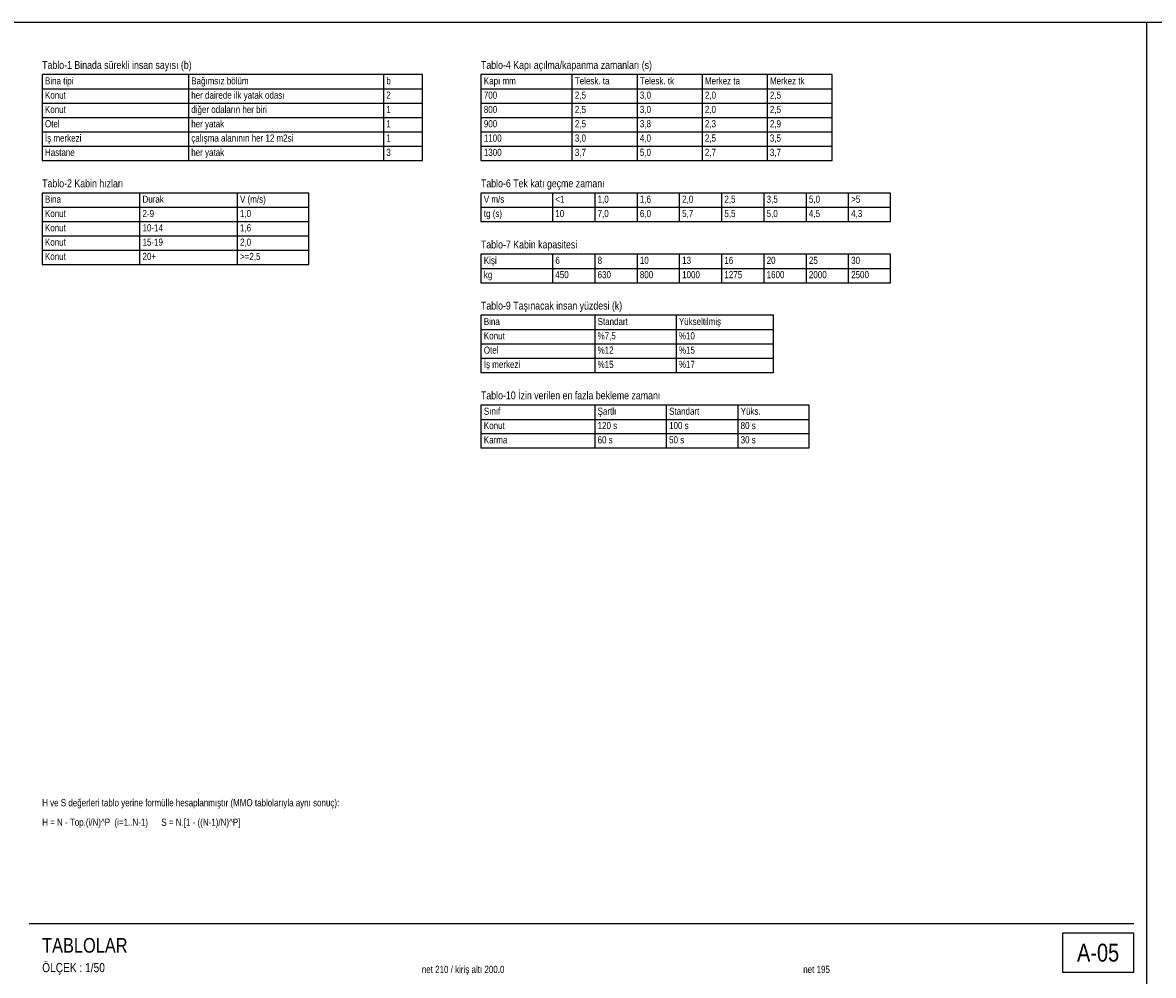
# Model space of a CAD drawing. Header units: centimetres. Extents: x 0 to 12476, y -30 to 2970.
# Tile 8 of 26: x 3436 to 5176, y 1505 to 2970. Entities that reach past the tile are written whole.
import ezdxf
from ezdxf.enums import TextEntityAlignment as Align

# ---------------------------------------------------------------- set-up
doc = ezdxf.new("R2010")
doc.units = ezdxf.units.CM
for name, color, linetype in [('ASN-ANTET', 4, 'CONTINUOUS'), ('ASN-BASLIK', 5, 'CONTINUOUS'), ('ASN-CERCEVE', 7, 'CONTINUOUS'), ('ASN-OLCU', 3, 'CONTINUOUS'), ('ASN-TABLO', 4, 'CONTINUOUS'), ('ASN-YAZI', 4, 'CONTINUOUS')]:
    doc.layers.add(name, color=color, linetype=linetype)
doc.styles.get("Standard").update_dxf_attribs({"font": 'arial.ttf', "width": 0.8})

msp = doc.modelspace()

# ---------------------------------------------------------------- linework, layer by layer
at = {"layer": 'ASN-ANTET'}
msp.add_line((3446.5, 1585), (5145.7, 1585), dxfattribs=at)
msp.add_lwpolyline([(5035.7, 1510), (5145.7, 1510), (5145.7, 1570), (5035.7, 1570)], close=True, dxfattribs=at)
at = {"layer": 'ASN-CERCEVE'}
msp.add_line((5165.7, 0), (5165.7, 2970), dxfattribs=at)
for points in [[(0, 0), (12475.8, 0), (12475.8, 2970), (0, 2970)], [(100, 0), (12450.8, 0), (12450.8, 2970), (100, 2970)]]:
    msp.add_lwpolyline(points, close=True, dxfattribs=at)
at = {"layer": 'ASN-TABLO'}
for p, q in [((3691.5, 2890), (3691.5, 2758)), ((3991.5, 2890), (3991.5, 2758)), ((4281.5, 2890), (4281.5, 2758)), ((4381.5, 2890), (4381.5, 2758)), ((4481.5, 2890), (4481.5, 2758)), ((4581.5, 2890), (4581.5, 2758)), ((3466.5, 2868), (4051.5, 2868)), ((4141.5, 2868), (4681.5, 2868)), ((3466.5, 2846), (4051.5, 2846)), ((4141.5, 2846), (4681.5, 2846)), ((3466.5, 2824), (4051.5, 2824)), ((4141.5, 2824), (4681.5, 2824)), ((3466.5, 2802), (4051.5, 2802)), ((4141.5, 2802), (4681.5, 2802)), ((3466.5, 2780), (4051.5, 2780)), ((4141.5, 2780), (4681.5, 2780)), ((3616.5, 2708), (3616.5, 2598)), ((3766.5, 2708), (3766.5, 2598)), ((4251.5, 2708), (4251.5, 2664)), ((4316.5, 2708), (4316.5, 2664)), ((4381.5, 2708), (4381.5, 2664)), ((4446.5, 2708), (4446.5, 2664)), ((4511.5, 2708), (4511.5, 2664)), ((4576.5, 2708), (4576.5, 2664)), ((4641.5, 2708), (4641.5, 2664)), ((4706.5, 2708), (4706.5, 2664)), ((3466.5, 2686), (3876.5, 2686)), ((4141.5, 2686), (4771.5, 2686)), ((3466.5, 2664), (3876.5, 2664)), ((3466.5, 2642), (3876.5, 2642)), ((3466.5, 2620), (3876.5, 2620)), ((4251.5, 2614), (4251.5, 2570)), ((4316.5, 2614), (4316.5, 2570)), ((4381.5, 2614), (4381.5, 2570)), ((4446.5, 2614), (4446.5, 2570)), ((4511.5, 2614), (4511.5, 2570)), ((4576.5, 2614), (4576.5, 2570)), ((4641.5, 2614), (4641.5, 2570)), ((4706.5, 2614), (4706.5, 2570)), ((4141.5, 2592), (4771.5, 2592)), ((4316.5, 2520), (4316.5, 2432)), ((4441.5, 2520), (4441.5, 2432)), ((4141.5, 2498), (4591.5, 2498)), ((4141.5, 2476), (4591.5, 2476)), ((4141.5, 2454), (4591.5, 2454)), ((4316.5, 2382), (4316.5, 2316)), ((4426.5, 2382), (4426.5, 2316)), ((4536.5, 2382), (4536.5, 2316)), ((4141.5, 2360), (4646.5, 2360)), ((4141.5, 2338), (4646.5, 2338))]:
    msp.add_line(p, q, dxfattribs=at)
for points in [[(3466.5, 2758), (4051.5, 2758), (4051.5, 2890), (3466.5, 2890)], [(4141.5, 2758), (4681.5, 2758), (4681.5, 2890), (4141.5, 2890)], [(3466.5, 2598), (3876.5, 2598), (3876.5, 2708), (3466.5, 2708)], [(4141.5, 2664), (4771.5, 2664), (4771.5, 2708), (4141.5, 2708)], [(4141.5, 2570), (4771.5, 2570), (4771.5, 2614), (4141.5, 2614)], [(4141.5, 2432), (4591.5, 2432), (4591.5, 2520), (4141.5, 2520)], [(4141.5, 2316), (4646.5, 2316), (4646.5, 2382), (4141.5, 2382)]]:
    msp.add_lwpolyline(points, close=True, dxfattribs=at)

# ---------------------------------------------------------------- texts
at = {"layer": 'ASN-ANTET', "width": 0.8}
msp.add_text('A-05', height=27.5, dxfattribs=at).set_placement((5090.7, 1540), align=Align.MIDDLE_CENTER)
msp.add_text('ÖLÇEK : 1/50', height=14, dxfattribs=at).set_placement((3466.5, 1510))
at = {"layer": 'ASN-BASLIK', "width": 0.8}
for s, height, p in [('Tablo-1 Binada sürekli insan sayısı (b)', 12.1, (3466.5, 2898.8)), ('Tablo-4 Kapı açılma/kapanma zamanları (s)', 12.1, (4141.5, 2898.8)), ('Bağımsız bölüm', 11, (3695.9, 2875)), ('Kapı mm', 11, (4145.9, 2875)), ('Bina tipi', 11, (3470.9, 2875)), ('b', 11, (3995.9, 2875)), ('Telesk. ta', 11, (4285.9, 2875)), ('Telesk. tk', 11, (4385.9, 2875)), ('Merkez ta', 11, (4485.9, 2875)), ('Merkez tk', 11, (4585.9, 2875)), ('Tablo-2 Kabin hızları', 12.1, (3466.5, 2716.8)), ('Tablo-6 Tek katı geçme zamanı', 12.1, (4141.5, 2716.8)), ('Bina', 11, (3470.9, 2693)), ('Durak', 11, (3620.9, 2693)), ('V (m/s)', 11, (3770.9, 2693)), ('V m/s', 11, (4145.9, 2693)), ('<1', 11, (4255.9, 2693)), ('1,0', 11, (4320.9, 2693)), ('1,6', 11, (4385.9, 2693)), ('2,0', 11, (4450.9, 2693)), ('2,5', 11, (4515.9, 2693)), ('3,5', 11, (4580.9, 2693)), ('5,0', 11, (4645.9, 2693)), ('>5', 11, (4710.9, 2693)), ('Tablo-7 Kabin kapasitesi', 12.1, (4141.5, 2622.8)), ('Kişi', 11, (4145.9, 2599)), ('6', 11, (4255.9, 2599)), ('8', 11, (4320.9, 2599)), ('10', 11, (4385.9, 2599)), ('13', 11, (4450.9, 2599)), ('16', 11, (4515.9, 2599)), ('20', 11, (4580.9, 2599)), ('25', 11, (4645.9, 2599)), ('30', 11, (4710.9, 2599)), ('Tablo-9 Taşınacak insan yüzdesi (k)', 12.1, (4141.5, 2528.8)), ('Bina', 11, (4145.9, 2505)), ('Standart', 11, (4320.9, 2505)), ('Yükseltilmiş', 11, (4445.9, 2505)), ('Tablo-10 İzin verilen en fazla bekleme zamanı', 12.1, (4141.5, 2390.8)), ('Sınıf', 11, (4145.9, 2367)), ('Şartlı', 11, (4320.9, 2367)), ('Standart', 11, (4430.9, 2367)), ('Yüks.', 11, (4540.9, 2367)), ('TABLOLAR', 22.5, (3466.5, 1540))]:
    msp.add_text(s, height=height, dxfattribs=at).set_placement(p)
at = {"layer": 'ASN-OLCU', "width": 0.8}
for s, p in [('net 210 / kiriş altı 200.0', (4114, 1505.5)), ('net 195', (4657.7, 1505.5))]:
    msp.add_text(s, height=11, dxfattribs=at).set_placement(p, align=Align.BOTTOM_CENTER)
at = {"layer": 'ASN-TABLO', "width": 0.8}
for s, p in [('Konut', (3470.9, 2853)), ('her dairede ilk yatak odası', (3695.9, 2853)), ('2', (3995.9, 2853)), ('700', (4145.9, 2853)), ('2,5', (4285.9, 2853)), ('3,0', (4385.9, 2853)), ('2,0', (4485.9, 2853)), ('2,5', (4585.9, 2853)), ('Konut', (3470.9, 2831)), ('diğer odaların her biri', (3695.9, 2831)), ('1', (3995.9, 2831)), ('800', (4145.9, 2831)), ('2,5', (4285.9, 2831)), ('3,0', (4385.9, 2831)), ('2,0', (4485.9, 2831)), ('2,5', (4585.9, 2831)), ('Otel', (3470.9, 2809)), ('her yatak', (3695.9, 2809)), ('1', (3995.9, 2809)), ('900', (4145.9, 2809)), ('2,5', (4285.9, 2809)), ('3,8', (4385.9, 2809)), ('2,3', (4485.9, 2809)), ('2,9', (4585.9, 2809)), ('İş merkezi', (3470.9, 2787)), ('çalışma alanının her 12 m2si', (3695.9, 2787)), ('1', (3995.9, 2787)), ('1100', (4145.9, 2787)), ('3,0', (4285.9, 2787)), ('4,0', (4385.9, 2787)), ('2,5', (4485.9, 2787)), ('3,5', (4585.9, 2787)), ('Hastane', (3470.9, 2765)), ('her yatak', (3695.9, 2765)), ('3', (3995.9, 2765)), ('1300', (4145.9, 2765)), ('3,7', (4285.9, 2765)), ('5,0', (4385.9, 2765)), ('2,7', (4485.9, 2765)), ('3,7', (4585.9, 2765)), ('Konut', (3470.9, 2671)), ('2-9', (3620.9, 2671)), ('1,0', (3770.9, 2671)), ('tg (s)', (4145.9, 2671)), ('10', (4255.9, 2671)), ('7,0', (4320.9, 2671)), ('6,0', (4385.9, 2671)), ('5,7', (4450.9, 2671)), ('5,5', (4515.9, 2671)), ('5,0', (4580.9, 2671)), ('4,5', (4645.9, 2671)), ('4,3', (4710.9, 2671)), ('Konut', (3470.9, 2649)), ('10-14', (3620.9, 2649)), ('1,6', (3770.9, 2649)), ('Konut', (3470.9, 2627)), ('15-19', (3620.9, 2627)), ('2,0', (3770.9, 2627)), ('Konut', (3470.9, 2605)), ('20+', (3620.9, 2605)), ('>=2,5', (3770.9, 2605)), ('kg', (4145.9, 2577)), ('450', (4255.9, 2577)), ('630', (4320.9, 2577)), ('800', (4385.9, 2577)), ('1000', (4450.9, 2577)), ('1275', (4515.9, 2577)), ('1600', (4580.9, 2577)), ('2000', (4645.9, 2577)), ('2500', (4710.9, 2577)), ('Konut', (4145.9, 2483)), ('%7,5', (4320.9, 2483)), ('%10', (4445.9, 2483)), ('Otel', (4145.9, 2461)), ('%12', (4320.9, 2461)), ('%15', (4445.9, 2461)), ('İş merkezi', (4145.9, 2439)), ('%15', (4320.9, 2439)), ('%17', (4445.9, 2439)), ('Konut', (4145.9, 2345)), ('120 s', (4320.9, 2345)), ('100 s', (4430.9, 2345)), ('80 s', (4540.9, 2345)), ('Karma', (4145.9, 2323)), ('60 s', (4320.9, 2323)), ('50 s', (4430.9, 2323)), ('30 s', (4540.9, 2323))]:
    msp.add_text(s, height=11, dxfattribs=at).set_placement(p)
at = {"layer": 'ASN-YAZI', "width": 0.8}
for s, p in [('H ve S değerleri tablo yerine formülle hesaplanmıştır (MMO tablolarıyla aynı sonuç):', (3466.5, 1765)), ('H = N - Top.(i/N)^P  (i=1..N-1)      S = N.[1 - ((N-1)/N)^P]', (3466.5, 1735))]:
    msp.add_text(s, height=11, dxfattribs=at).set_placement(p)

doc.saveas('drawing.dxf')
